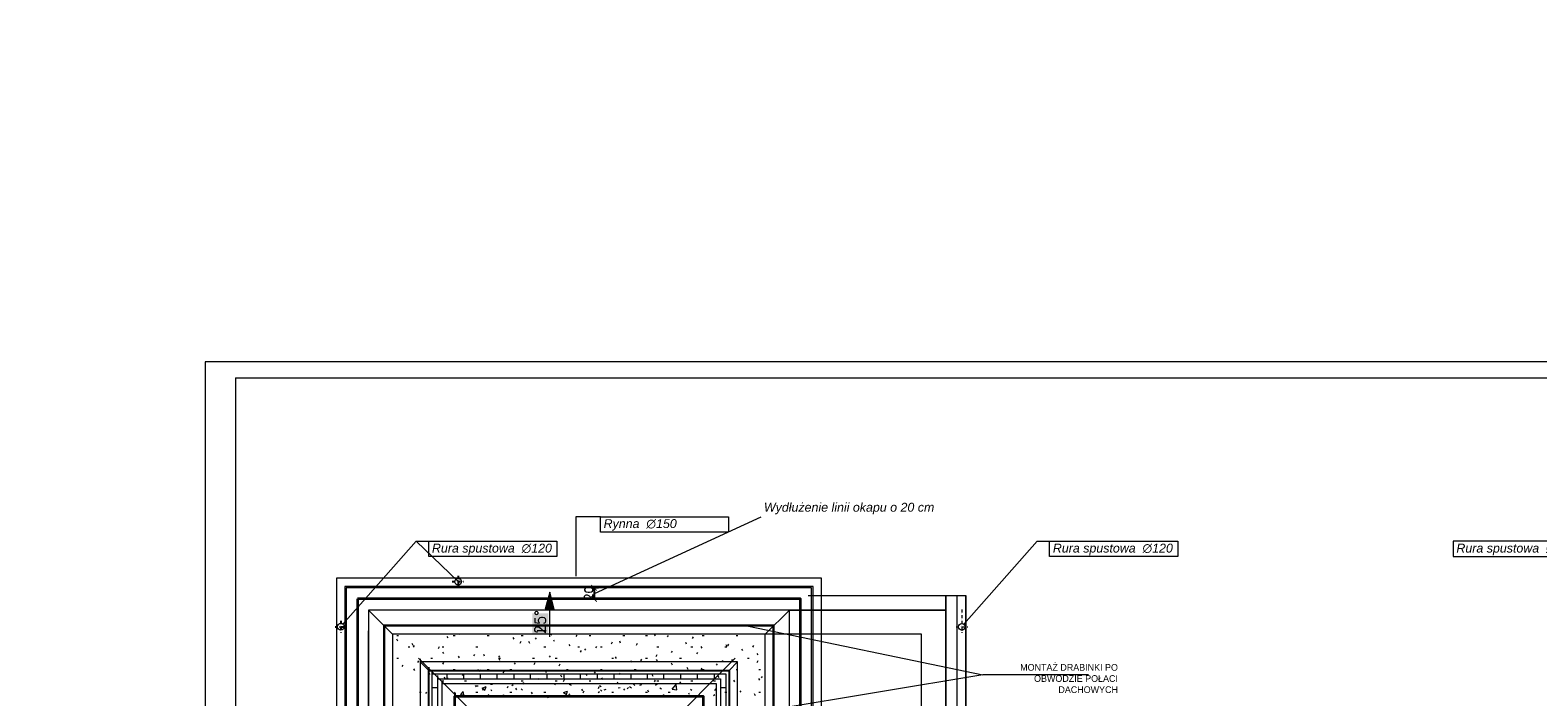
# Model space of a CAD drawing. Header units: millimetres. Extents: x -740 to 33545, y 5178 to 22494.
# Tile 91 of 256: x 8259 to 10968, y 7547 to 8744. Entities that reach past the tile are written whole.
import ezdxf
from ezdxf.lldxf.tags import DXFTag

# ---------------------------------------------------------------- set-up
doc = ezdxf.new("R2010")
doc.units = ezdxf.units.MM
doc.header["$MEASUREMENT"] = 0
doc.linetypes.add('AUSGEZOGEN', pattern=[0])
doc.linetypes.add('STRICHPUNKTX2', pattern=[2, 1, -0.5, 0, -0.5])
doc.layers.get('Defpoints').update_dxf_attribs({"color": 252})
doc.layers.add('_B___I__', color=252, linetype='AUSGEZOGEN')
for name, color, linetype, lineweight in [('A_izolacja', 252, 'Continuous', 9), ('A_l.przerywana', 252, 'ICAD_ISO03W100', 9), ('A_l.widokowa', 252, 'Continuous', 18), ('A_wymiarowanie', 252, 'Continuous', 9), ('l. przerywana', 252, 'ICAD_ISO03W100', 9), ('l.przerywana', 252, 'ICAD_ISO03W100', 5), ('l.widokowa', 252, 'Continuous', 15), ('linia opisowa', 252, 'Continuous', 9), ('Nowe_820-G Rysunki Obrazki_Nr_pióra__101', 252, 'Continuous', 5), ('Nowe_820-G Rysunki Obrazki_Nr_pióra__19', 252, 'Continuous', 0), ('Nowe_820-G Rysunki Obrazki_Nr_pióra__22', 252, 'Continuous', 25), ('Nowe_820-G Rysunki Obrazki_Nr_pióra__23', 252, 'Continuous', 15), ('wymiarowanie', 252, 'Continuous', 9)]:
    doc.layers.add(name, color=color, linetype=linetype, lineweight=lineweight)
doc.styles.add('Arial$001H0', font='SIMPLEX')
doc.styles.add('styl1', font='arial.ttf', dxfattribs={"height": 15})
doc.styles.add('styl2', font='simplex.shx')
tags = doc.linetypes.add('ICAD_ISO03W100', pattern=[30, 12, -18]).pattern_tags.tags
tags[6:7] = [DXFTag(74, 4), DXFTag(75, 0), DXFTag(340, '0'), DXFTag(46, 1.0), DXFTag(50, 0.0), DXFTag(44, 0.0), DXFTag(45, 0.0)]
tags[4:5] = [DXFTag(74, 4), DXFTag(75, 0), DXFTag(340, '0'), DXFTag(46, 1.0), DXFTag(50, 0.0), DXFTag(44, 0.0), DXFTag(45, 0.0)]
doc.dimstyles.new('Kopia I_1.100', dxfattribs={"dimtxt": 15, "dimasz": 10, "dimexe": 5, "dimexo": 1, "dimgap": 1.5, "dimtad": 1, "dimdec": 1, "dimrnd": 0.5, "dimtxsty": 'styl2', "dimblk": 'ARCHTICK', "dimcen": 5, "dimadec": 0, "dimazin": 0, "dimtfac": 1, "dimtdec": 1, "dimtmove": 0, "dimatfit": 3, "dimldrblk": 'ARCHTICK', "dimfxl": 0, "dimarcsym": 0})

# ---------------------------------------------------------------- blocks, each defined once
blk = doc.blocks.new('_ArchTick')
at = {"color": 0, "linetype": 'ByBlock', "const_width": 0.15}
blk.add_lwpolyline([(-0.5, -0.5), (0.5, 0.5)], dxfattribs=at)
blk = doc.blocks.new('*D1883')
at = {"layer": 'Defpoints', "color": 0}
for p in [(9272.4, 7722.4), (9281.2, 7742.4), (9281.2, 7722.4)]:
    blk.add_point(p, dxfattribs=at)
at = {"layer": 'wymiarowanie', "color": 0, "lineweight": -2}
for p, q in [((9280.2, 7742.4), (9267.4, 7742.4)), ((9280.2, 7722.4), (9267.4, 7722.4)), ((9272.4, 7742.4), (9272.4, 7722.4))]:
    blk.add_line(p, q, dxfattribs=at)
at = {"layer": 'wymiarowanie', "color": 0, "lineweight": -2, "xscale": 10, "yscale": 10, "zscale": 10}
for p, rotation in [((9272.4, 7742.4), 90), ((9272.4, 7722.4), 270)]:
    blk.add_blockref('_ArchTick', p, dxfattribs=dict(at, rotation=rotation))
at = {"layer": 'wymiarowanie', "color": 0, "insert": (9263, 7732.4), "char_height": 15, "attachment_point": 5, "rotation": 90, "style": 'styl2'}
blk.add_mtext('20', dxfattribs=at)

msp = doc.modelspace()

# ---------------------------------------------------------------- hatches: boundary and pattern name
at = {"layer": 'l.widokowa'}
for points in [[(9193.06, 7734.39), (9184.61, 7703.96), (9200.67, 7703.96)], [(9161.79, 7696.36), (9161.79, 7659.16), (9190.53, 7659.16), (9190.53, 7696.36)]]:
    msp.add_hatch(color=256, dxfattribs=at).paths.add_polyline_path(points)

# ---------------------------------------------------------------- linework, layer by layer
at = {"layer": '_B___I__', "linetype": 'STRICHPUNKTX2', "ltscale": 5}
for p, q in [((9017.69, 7753.4), (9038.69, 7753.4)), ((9028.19, 7763.9), (9028.19, 7742.9)), ((8807.25, 7672.45), (8828.25, 7672.45)), ((8817.75, 7682.95), (8817.75, 7661.95))]:
    msp.add_line(p, q, dxfattribs=at)
at = {"layer": 'A_izolacja', "lineweight": 35}
msp.add_lwpolyline([(9022.13, 6228.22), (9022.13, 7547.46), (9468.32, 7547.46), (9468.32, 7014.77), (9468.32, 7013.08), (9568.44, 7013.08)], dxfattribs=at)
at = {"layer": 'A_l.przerywana', "lineweight": 35}
msp.add_lwpolyline([(8847.19, 7722.4), (8847.19, 6053.28), (11882.33, 6053.28), (11882.33, 7728.19), (11086.25, 7728.19), (11086.25, 7188.02), (9643.26, 7188.02), (9643.26, 7722.4)], close=True, dxfattribs=at)
at = {"layer": 'A_l.przerywana', "linetype": 'ICAD_ISO03W100', "lineweight": 13}
for points in [[(9580.08, 7702.4), (8867.19, 7702.4)], [(8867.19, 7702.4), (8867.19, 7659.22)], [(8910.37, 7659.22), (8867.19, 7702.4)], [(9623.26, 7702.4), (9580.08, 7702.4)], [(9580.08, 7659.22), (9623.26, 7702.4)], [(9623.26, 7702.4), (9580.08, 7702.4)], [(9580.08, 7659.22), (9623.26, 7702.4)], [(9623.26, 7168.02), (9623.26, 7702.4)], [(9623.26, 7168.02), (9623.26, 7702.4)], [(8867.19, 6116.46), (8867.19, 7665.01)], [(8910.37, 7659.22), (8910.37, 7168.02)], [(9580.08, 7659.22), (8910.37, 7659.22)], [(8910.37, 7659.22), (8910.37, 6116.46)], [(9580.08, 7124.84), (9580.08, 7659.22)]]:
    msp.add_lwpolyline(points, dxfattribs=at)
at = {"layer": 'A_l.przerywana', "linetype": 'ICAD_ISO03W100'}
msp.add_lwpolyline([(9623.26, 7702.4), (9904.19, 7702.4), (9904.19, 7168.02), (9623.26, 7168.02)], close=True, dxfattribs=at)
at = {"layer": 'A_l.przerywana', "linetype": 'ICAD_ISO03W100', "lineweight": 5}
msp.add_lwpolyline([(8910.37, 7659.22), (8910.37, 6116.46)], dxfattribs=at)
at = {"layer": 'A_l.widokowa'}
for points in [[(8809.69, 7759.9), (8809.69, 6015.78), (11919.83, 6015.78), (11919.83, 7765.69), (11048.75, 7765.69), (11048.75, 7225.52), (9680.76, 7225.52), (9680.76, 7759.9)], [(8824.69, 7744.9), (8824.69, 6030.78), (11904.83, 6030.78), (11904.83, 7750.69), (11063.75, 7750.69), (11063.75, 7210.52), (9665.76, 7210.52), (9665.76, 7744.9)], [(8827.19, 7742.4), (8827.19, 6033.28), (11902.33, 6033.28), (11902.33, 7748.19), (11066.25, 7748.19), (11066.25, 7208.02), (9663.26, 7208.02), (9663.26, 7742.4)], [(8894.25, 7675.33), (8894.25, 6100.34), (11835.26, 6100.34), (11835.26, 7681.13), (11133.32, 7681.13), (11133.32, 7140.95), (9596.19, 7140.95), (9596.19, 7675.33)], [(8896.25, 7673.33), (8896.25, 6102.34), (11833.26, 6102.34), (11833.26, 7679.13), (11135.32, 7679.13), (11135.32, 7138.95), (9594.19, 7138.95), (9594.19, 7673.33)]]:
    msp.add_lwpolyline(points, close=True, dxfattribs=at)
at = {"layer": 'A_wymiarowanie'}
msp.add_line((10160.5, 7586.34), (9971.02, 7586.34), dxfattribs=at)
at = {"layer": 'l. przerywana', "ltscale": 0.2}
for centre in [(9028.19, 7753.4), (8817.75, 7672.45)]:
    msp.add_circle(centre, 6, dxfattribs=at)
at = {"layer": 'l.przerywana'}
for q in [(8957.08, 7616.06), (9525.95, 7616.06)]:
    msp.add_line((9241.94, 7331.19), q, dxfattribs=at)
for points in [[(9904.19, 7702.4), (8867.19, 7702.4), (8867.19, 6073.28), (11862.33, 6073.28), (11862.33, 7708.19), (11106.25, 7708.19), (11106.25, 7168.02), (9904.19, 7168.02), (9904.19, 7702.4), (8867.19, 7702.4)], [(9904.19, 7702.4), (8867.19, 7702.4), (8867.19, 6073.28), (11862.33, 6073.28), (11862.33, 7708.19), (11106.25, 7708.19), (11106.25, 7168.02), (9904.19, 7168.02), (9904.19, 7702.4), (8867.19, 7702.4)], [(9623.26, 7702.4), (9904.19, 7702.4), (9904.19, 7168.02)]]:
    msp.add_lwpolyline(points, dxfattribs=at)
msp.add_lwpolyline([(8910.51, 7659.07), (8910.51, 6116.61), (11819, 6116.61), (11819, 7664.86), (11149.58, 7664.86), (11149.58, 7124.69), (9860.86, 7124.69), (9860.86, 7659.07)], close=True, dxfattribs=at)
at = {"layer": 'l.widokowa', "linetype": 'Continuous', "lineweight": 9}
for p, q in [((9193.06, 7654.09), (9193.06, 7734.39)), ((9940.85, 7728.19), (9657.12, 7728.19)), ((9904.19, 7224.74), (9904.19, 7728.19)), ((9904.19, 7728.19), (9904.19, 7224.74)), ((9924.43, 7224.74), (9924.43, 7728.19)), ((9940.49, 7224.74), (9940.49, 7728.19)), ((9940.49, 7728.19), (9940.49, 7224.74)), ((9170.24, 7665.93), (9186.3, 7665.93))]:
    msp.add_line(p, q, dxfattribs=at)
at = {"layer": 'l.widokowa', "linetype": 'STRICHPUNKTX2', "ltscale": 5}
for p, q in [((9933.17, 7703.21), (9933.17, 7661.73)), ((9922.67, 7672.23), (9943.67, 7672.23))]:
    msp.add_line(p, q, dxfattribs=at)
at = {"layer": 'l.widokowa', "linetype": 'Continuous', "lineweight": 9}
msp.add_lwpolyline([(9193.06, 7734.39), (9184.61, 7703.96), (9200.67, 7703.96)], close=True, dxfattribs=at)
at = {"layer": 'l.widokowa', "ltscale": 0.2}
msp.add_circle((9933.17, 7672.23), 6, dxfattribs=at)
at = {"layer": 'Nowe_820-G Rysunki Obrazki_Nr_pióra__101', "linetype": 'Continuous', "lineweight": 5}
for points in [[(8960.32, 7615.06), (8960.32, 6166.41)], [(8975.56, 7594.02), (8960.32, 7609.26)], [(9530.13, 7609.26), (8960.32, 7609.26)], [(8981.49, 6187.58), (8981.49, 7593.89)], [(8981.49, 7588.1), (9508.96, 7588.1)], [(8991.65, 6196.89), (8991.65, 7584.58)], [(9008.58, 7578.78), (9008.58, 7588.1)], [(9038.21, 7578.78), (9038.21, 7588.1)], [(9068.69, 7578.78), (9068.69, 7588.1)], [(9098.33, 7578.78), (9098.33, 7588.1)], [(9128.81, 7578.78), (9128.81, 7588.1)], [(9158.44, 7578.78), (9158.44, 7588.1)], [(9188.07, 7578.78), (9188.07, 7588.1)], [(9218.55, 7578.78), (9218.55, 7588.1)], [(9248.19, 7578.78), (9248.19, 7588.1)], [(9278.67, 7578.78), (9278.67, 7588.1)], [(9308.3, 7578.78), (9308.3, 7588.1)], [(9338.78, 7578.78), (9338.78, 7588.1)], [(9368.41, 7578.78), (9368.41, 7588.1)], [(9398.05, 7578.78), (9398.05, 7588.1)], [(9428.53, 7578.78), (9428.53, 7588.1)], [(9458.16, 7578.78), (9458.16, 7588.1)], [(9488.64, 7578.78), (9488.64, 7588.1)], [(9508.96, 7588.1), (9508.96, 7053.72)], [(9514.89, 7594.02), (9530.13, 7609.26)], [(9530.13, 7074.88), (9530.13, 7609.26)], [(8981.49, 7563.54), (8991.65, 7563.54)], [(8991.65, 7578.78), (9499.65, 7578.78)], [(8999.27, 6205.36), (8999.27, 7576.11)], [(8999.27, 7570.32), (9492.03, 7570.32)], [(8999.27, 7557.62), (9000.11, 7557.62)], [(9061.07, 7566.08), (9064.46, 7566.08)], [(9071.23, 7561.85), (9078.85, 7565.24)], [(9071.23, 7561.85), (9076.31, 7558.46)], [(9072.08, 7559.31), (9074.62, 7561)], [(9076.31, 7558.46), (9078.85, 7565.24)], [(9086.47, 7569.47), (9089.86, 7569.47)], [(9124.57, 7566.93), (9127.11, 7568.62)], [(9141.51, 7561), (9144.05, 7558.46)], [(9175.37, 7570.32), (9177.07, 7570.32)], [(9200.77, 7570.32), (9203.31, 7568.62)], [(9217.71, 7554.23), (9224.48, 7556.77)], [(9222.79, 7550.84), (9224.48, 7556.77)], [(9227.87, 7569.47), (9231.25, 7567.78)], [(9282.05, 7566.93), (9285.44, 7565.24)], [(9283.75, 7559.31), (9286.29, 7556.77)], [(9290.52, 7559.31), (9293.91, 7560.16)], [(9315.92, 7562.7), (9319.31, 7563.54)], [(9332.01, 7561), (9334.55, 7563.54)], [(9336.24, 7565.24), (9339.63, 7562.7)], [(9343.01, 7569.47), (9345.55, 7566.93)], [(9354.87, 7567.78), (9358.25, 7568.62)], [(9382.81, 7567.78), (9386.19, 7570.32)], [(9390.43, 7562.7), (9393.81, 7561)], [(9412.44, 7560.16), (9420.06, 7568.62)], [(9412.44, 7560.16), (9420.91, 7559.31)], [(9420.91, 7559.31), (9420.06, 7568.62)], [(9445.46, 7560.16), (9448, 7558.46)], [(9492.03, 7570.32), (9492.03, 7036.78)], [(9499.65, 7578.78), (9499.65, 7044.4)], [(9499.65, 7563.54), (9508.96, 7563.54)], [(9020.43, 7552.54), (9022.97, 7555.08)], [(9032.29, 7550.84), (9037.37, 7555.92)], [(9032.29, 7550.84), (9038.21, 7550)], [(9038.21, 7550), (9037.37, 7555.92)], [(9082.24, 7550.84), (9084.78, 7548.3)], [(9108.49, 7547.46), (9110.18, 7550)], [(9111.03, 7547.46), (9110.18, 7550)], [(9217.71, 7554.23), (9222.79, 7550.84)], [(9224.48, 7549.15), (9226.17, 7547.46)], [(9227.02, 7550.84), (9229.56, 7551.69)], [(9227.87, 7547.46), (9229.56, 7548.3)], [(9279.51, 7554.23), (9282.05, 7555.92)], [(9367.57, 7547.46), (9370.95, 7548.3)], [(9370.11, 7547.46), (9370.95, 7548.3)], [(9486.95, 7549.15), (9489.49, 7550.84)]]:
    msp.add_lwpolyline(points, dxfattribs=at)
at = {"layer": 'Nowe_820-G Rysunki Obrazki_Nr_pióra__19', "linetype": 'Continuous', "lineweight": 0}
for points in [[(8917.99, 7656.68), (8921.37, 7656.68)], [(8919.68, 7646.52), (8917.99, 7649.9)], [(8947.62, 7638.9), (8945.93, 7642.28)], [(8949.31, 7638.9), (8947.62, 7635.51)], [(9010.27, 7652.44), (9008.58, 7654.98)], [(9019.59, 7656.68), (9022.97, 7656.68)], [(9031.44, 7659.22), (9030.59, 7658.37)], [(9080.55, 7656.68), (9083.93, 7656.68)], [(9128.81, 7649.9), (9127.11, 7653.29)], [(9140.66, 7645.67), (9138.97, 7642.28)], [(9141.51, 7656.68), (9144.89, 7656.68)], [(9156.75, 7642.28), (9155.05, 7645.67)], [(9168.6, 7652.44), (9166.91, 7649.9)], [(9195.69, 7659.22), (9194.85, 7657.52)], [(9201.62, 7645.67), (9199.93, 7648.21)], [(9229.56, 7638.05), (9227.87, 7640.59)], [(9241.41, 7657.52), (9239.72, 7654.98)], [(9263.43, 7656.68), (9266.81, 7656.68)], [(9304.91, 7644.82), (9303.22, 7641.44)], [(9320.15, 7643.13), (9318.46, 7646.52)], [(9324.39, 7656.68), (9327.77, 7656.68)], [(9349.79, 7642.28), (9348.09, 7638.9)], [(9365.03, 7656.68), (9368.41, 7656.68)], [(9382.81, 7655.83), (9381.11, 7659.22)], [(9405.67, 7656.68), (9403.97, 7654.14)], [(9438.69, 7641.44), (9436.99, 7643.98)], [(9450.54, 7654.14), (9448.85, 7651.6)], [(9466.63, 7656.68), (9470.01, 7656.68)], [(9511.5, 7636.36), (9509.81, 7639.74)], [(9514.04, 7641.44), (9512.35, 7638.05)], [(9527.59, 7656.68), (9530.97, 7656.68)], [(9558.91, 7638.9), (9557.22, 7635.51)], [(8917.99, 7616.04), (8921.37, 7616.04)], [(8938.31, 7636.36), (8941.69, 7636.36)], [(8956.93, 7610.96), (8955.24, 7608.42)], [(8978.95, 7616.04), (8982.33, 7616.04)], [(8994.19, 7636.36), (8992.49, 7632.97)], [(8999.27, 7636.36), (9002.65, 7636.36)], [(9002.65, 7624.5), (9000.96, 7627.04)], [(9030.59, 7616.88), (9028.9, 7619.42)], [(9057.69, 7622.81), (9055.99, 7620.27)], [(9060.23, 7636.36), (9063.61, 7636.36)], [(9075.47, 7619.42), (9074.62, 7622.81)], [(9102.56, 7620.27), (9100.87, 7617.73)], [(9100.87, 7616.04), (9104.25, 7616.04)], [(9103.41, 7611.8), (9101.71, 7615.19)], [(9161.83, 7616.04), (9165.21, 7616.04)], [(9182.15, 7636.36), (9185.53, 7636.36)], [(9194, 7617.73), (9192.31, 7620.27)], [(9202.47, 7616.04), (9205.85, 7616.04)], [(9243.11, 7636.36), (9246.49, 7636.36)], [(9249.03, 7629.58), (9247.34, 7627.04)], [(9257.5, 7630.43), (9255.81, 7632.97)], [(9276.97, 7637.2), (9275.28, 7634.66)], [(9283.75, 7636.36), (9287.13, 7636.36)], [(9304.07, 7616.04), (9307.45, 7616.04)], [(9312.53, 7615.19), (9310.84, 7618.58)], [(9340.47, 7608.42), (9338.78, 7610.96)], [(9357.41, 7614.34), (9355.71, 7610.96)], [(9365.03, 7616.04), (9368.41, 7616.04)], [(9385.35, 7621.96), (9383.65, 7618.58)], [(9386.19, 7610.96), (9384.5, 7613.5)], [(9385.35, 7636.36), (9388.73, 7636.36)], [(9412.44, 7628.74), (9410.75, 7626.2)], [(9425.99, 7616.04), (9429.37, 7616.04)], [(9446.31, 7636.36), (9449.69, 7636.36)], [(9458.16, 7626.2), (9456.47, 7623.66)], [(9466.63, 7633.82), (9464.93, 7637.2)], [(9504.73, 7609.26), (9503.03, 7611.8)], [(9507.27, 7636.36), (9510.65, 7636.36)], [(9520.81, 7613.5), (9519.12, 7610.96)], [(9539.44, 7629.58), (9537.75, 7632.12)], [(9547.91, 7616.04), (9551.29, 7616.04)], [(9566.53, 7610.96), (9564.84, 7607.57)], [(9567.38, 7621.96), (9565.69, 7624.5)], [(8928.99, 7603.34), (8927.3, 7600.8)], [(8950.16, 7594.02), (8948.47, 7596.56)], [(8978.1, 7586.4), (8976.41, 7588.94)], [(9001.81, 7608.42), (9000.11, 7605.03)], [(9019.59, 7595.72), (9022.97, 7595.72)], [(9037.37, 7588.1), (9035.67, 7584.71)], [(9064.46, 7595.72), (9062.77, 7592.33)], [(9068.69, 7591.48), (9067, 7594.87)], [(9080.55, 7595.72), (9083.93, 7595.72)], [(9110.18, 7592.33), (9108.49, 7589.79)], [(9121.19, 7595.72), (9124.57, 7595.72)], [(9131.35, 7605.03), (9129.65, 7607.57)], [(9166.06, 7607.57), (9164.37, 7604.18)], [(9187.23, 7589.79), (9185.53, 7592.33)], [(9210.93, 7605.03), (9209.24, 7601.64)], [(9214.32, 7582.17), (9212.63, 7585.56)], [(9222.79, 7595.72), (9226.17, 7595.72)], [(9260.04, 7584.71), (9258.35, 7588.1)], [(9274.43, 7591.48), (9272.74, 7588.94)], [(9283.75, 7595.72), (9287.13, 7595.72)], [(9319.31, 7588.94), (9317.61, 7586.4)], [(9344.71, 7595.72), (9348.09, 7595.72)], [(9378.57, 7583.02), (9376.88, 7586.4)], [(9413.29, 7603.34), (9411.59, 7606.72)], [(9441.23, 7595.72), (9439.53, 7599.1)], [(9465.78, 7598.26), (9464.09, 7595.72)], [(9466.63, 7595.72), (9470.01, 7595.72)], [(9493.72, 7605.88), (9492.03, 7603.34)], [(9497.11, 7581.32), (9495.41, 7583.86)], [(9527.59, 7595.72), (9530.97, 7595.72)], [(9568.23, 7595.72), (9571.61, 7595.72)], [(8999.27, 7575.4), (9002.65, 7575.4)], [(9005.19, 7578.78), (9003.5, 7582.17)], [(9009.43, 7580.48), (9007.73, 7577.94)], [(9039.91, 7575.4), (9043.29, 7575.4)], [(9061.07, 7564.39), (9059.38, 7566.93)], [(9089.01, 7556.77), (9087.32, 7559.31)], [(9117.8, 7565.24), (9116.11, 7561.85)], [(9133.89, 7559.31), (9132.19, 7561.85)], [(9141.51, 7575.4), (9144.89, 7575.4)], [(9145.74, 7572.01), (9144.05, 7569.47)], [(9172.83, 7579.63), (9171.14, 7577.09)], [(9202.47, 7575.4), (9205.85, 7575.4)], [(9218.55, 7577.09), (9216.86, 7573.7)], [(9252.42, 7557.62), (9250.73, 7560.16)], [(9254.11, 7556.77), (9252.42, 7553.38)], [(9263.43, 7575.4), (9266.81, 7575.4)], [(9281.21, 7564.39), (9279.51, 7561)], [(9287.98, 7577.94), (9286.29, 7580.48)], [(9315.92, 7570.32), (9314.23, 7572.86)], [(9326.93, 7561), (9325.23, 7558.46)], [(9370.95, 7555.08), (9369.26, 7558.46)], [(9381.96, 7576.24), (9380.27, 7573.7)], [(9385.35, 7575.4), (9388.73, 7575.4)], [(9427.68, 7573.7), (9425.99, 7570.32)], [(9446.31, 7575.4), (9449.69, 7575.4)], [(9486.95, 7575.4), (9490.33, 7575.4)], [(9490.33, 7561), (9488.64, 7557.62)], [(9525.05, 7573.7), (9523.35, 7576.24)], [(9536.05, 7557.62), (9534.36, 7555.08)], [(9569.92, 7576.24), (9568.23, 7579.63)], [(9574.15, 7583.02), (9572.46, 7580.48)], [(8958.63, 7555.08), (8962.01, 7555.08)], [(8971.33, 7555.08), (8969.63, 7552.54)], [(9060.23, 7555.08), (9063.61, 7555.08)], [(9121.19, 7555.08), (9124.57, 7555.08)], [(9161.83, 7551.69), (9160.13, 7555.08)], [(9182.15, 7555.08), (9185.53, 7555.08)], [(9189.77, 7544.07), (9188.07, 7547.46)], [(9226.17, 7549.15), (9224.48, 7546.61)], [(9304.07, 7555.08), (9307.45, 7555.08)], [(9365.03, 7555.08), (9368.41, 7555.08)], [(9389.58, 7548.3), (9387.89, 7545.76)], [(9398.89, 7548.3), (9397.2, 7550.84)], [(9405.67, 7555.08), (9409.05, 7555.08)], [(9443.77, 7550.84), (9442.92, 7553.38)], [(9507.27, 7555.08), (9510.65, 7555.08)], [(9562.3, 7548.3), (9560.61, 7551.69)], [(9568.23, 7555.08), (9571.61, 7555.08)]]:
    msp.add_lwpolyline(points, dxfattribs=at)
at = {"layer": 'Nowe_820-G Rysunki Obrazki_Nr_pióra__22', "linetype": 'Continuous', "lineweight": 25}
for points in [[(8975.56, 6181.65), (8975.56, 7599.82)], [(8975.56, 7594.02), (9514.89, 7594.02)], [(9514.89, 7594.02), (9514.89, 7059.64)], [(9022.13, 7553.25), (9022.13, 6228.22)], [(9022.13, 7547.46), (9468.32, 7547.46)], [(9468.32, 7547.46), (9468.32, 7013.08)]]:
    msp.add_lwpolyline(points, dxfattribs=at)
at = {"layer": 'Nowe_820-G Rysunki Obrazki_Nr_pióra__23', "linetype": 'Continuous', "lineweight": 15}
for points in [[(8628.59, 8119.48), (8628.59, 5249.28)], [(8628.59, 8119.48), (12728.99, 8119.48)]]:
    msp.add_lwpolyline(points, dxfattribs=at)
at = {"layer": 'wymiarowanie'}
for p, q in [((9283.76, 7869.9), (9239.51, 7869.9)), ((9239.51, 7869.9), (9239.51, 7763.19)), ((9273.42, 7732.32), (9572.38, 7869.78)), ((8952.9, 7825.9), (8821.25, 7677.33)), ((8952.9, 7825.9), (8975.38, 7825.9)), ((8952.9, 7825.9), (9028.19, 7753.4)), ((10068.32, 7825.9), (9936.66, 7677.33)), ((10068.32, 7825.9), (9936.66, 7677.33)), ((10068.32, 7825.9), (10090.79, 7825.9)), ((10068.32, 7825.9), (10090.79, 7825.9)), ((9549.72, 7673.33), (9971.02, 7586.34)), ((9971.02, 7586.34), (9596.19, 7523.56))]:
    msp.add_line(p, q, dxfattribs=at)
msp.add_lwpolyline([(8573.71, 8148.27), (8573.71, 5178.27), (12773.71, 5178.27), (12773.71, 8148.27), (8573.71, 8148.27)], dxfattribs=at)
for points in [[(9283.76, 7869.9), (9513.84, 7869.9), (9513.84, 7842.53), (9283.76, 7842.53)], [(8975.38, 7825.9), (9205.46, 7825.9), (9205.46, 7798.53), (8975.38, 7798.53)], [(10090.79, 7825.9), (10320.88, 7825.9), (10320.88, 7798.53), (10090.79, 7798.53)], [(10090.79, 7825.9), (10320.88, 7825.9), (10320.88, 7798.53), (10090.79, 7798.53)], [(11045.76, 7825.9), (10815.68, 7825.9), (10815.68, 7798.53), (11045.76, 7798.53)]]:
    msp.add_lwpolyline(points, close=True, dxfattribs=at)

# ---------------------------------------------------------------- texts
at = {"layer": 'A_wymiarowanie', "insert": (10213.5, 7605.44), "char_height": 12, "width": 223.2778, "attachment_point": 3, "style": 'styl1'}
msp.add_mtext('{\\fCentury Gothic|b0|i0|c238|p34;MONTAŻ DRABINKI PO }{\\fCentury Gothic|b0|i0|c238|p34;OBWODZIE POŁACI }{\\fCentury Gothic|b0|i0|c238|p34;DACHOWYCH}', dxfattribs=at)
at = {"layer": 'l.widokowa', "style": 'Arial$001H0'}
msp.add_text('25°', height=19.247, rotation=90, dxfattribs=at).set_placement((9185.46, 7659.17))
at = {"layer": 'linia opisowa', "char_height": 15.96, "attachment_point": 7}
for s, insert, width in [('{\\fArial|b0|i1|c238|p0;Wydłużenie linii okapu o 20 cm}', (9577.58, 7874.27), 406.4755), ('{\\fArial|b0|i1|c238|p0;Rynna  ∅150}', (9289.61, 7844.87), 278.7922), ('{\\fArial|b0|i1|c238|p0;Rura spustowa  ∅120}', (8981.23, 7800.87), 278.7922), ('{\\fArial|b0|i1|c238|p0;Rura spustowa  ∅120}', (10096.64, 7800.87), 278.7922), ('{\\fArial|b0|i1|c238|p0;Rura spustowa  ∅120}', (10096.64, 7800.87), 278.7922), ('{\\fArial|b0|i1|c238|p0;Rura spustowa  ∅120}', (10821.52, 7800.87), 278.7922)]:
    msp.add_mtext(s, dxfattribs=dict(at, insert=insert, width=width))
at = {"layer": 'wymiarowanie', "char_height": 12, "width": 621.5287, "attachment_point": 1}
for s, insert in [('\\pi452.88074;{\\fCentury Gothic|b0|i0|c238|p34;Parapety zewnętrzne}\\P\\pi223.76474;{\\fCentury Gothic|b0|i0|c238|p34; z blachy stalowej powlekanej w kolorze RAL 7016}', (5416.61, 8743.95)), ('\\pi463.76474;{\\fCentury Gothic|b0|i0|c238|p34;Obróbka cokołowa}\\P\\pi223.76474;{\\fCentury Gothic|b0|i0|c238|p34; z blachy stalowej powlekanej w kolorze RAL 7016}', (5416.61, 8645.15))]:
    msp.add_mtext(s, dxfattribs=dict(at, insert=insert))

# ---------------------------------------------------------------- dimensions: what is measured, and where the dimension line sits
at = {"layer": 'wymiarowanie'}
dim = msp.add_linear_dim(base=(9272.38, 7722.4), p1=(9281.19, 7742.4), p2=(9281.19, 7722.4), angle=90, dimstyle='Kopia I_1.100', dxfattribs=at)
dim.commit()
dim.dimension.update_dxf_attribs({"geometry": '*D1883', "text_midpoint": (9272.38, 7732.4), "dimtype": 160})

doc.saveas('drawing.dxf')
